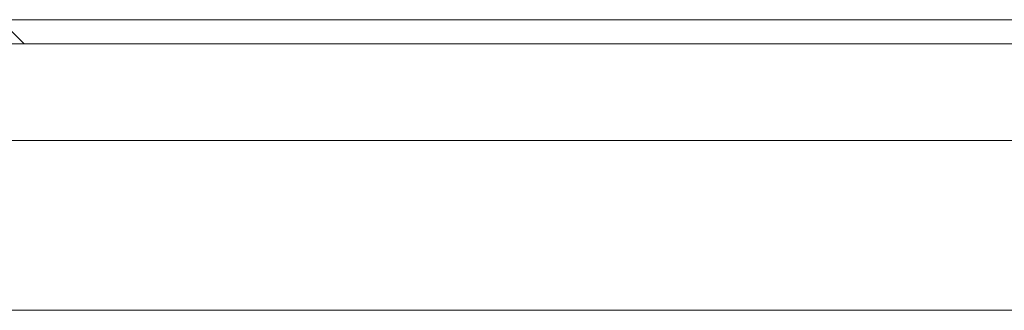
# Model space of a CAD drawing. Header units: inches. Extents: x 14 to 423, y 12 to 263.
# Tile 81 of 124: x 313.28 to 317.11, y 76.35 to 77.48. Entities that reach past the tile are written whole.
import ezdxf

# ---------------------------------------------------------------- set-up
doc = ezdxf.new("R2010")
doc.units = ezdxf.units.IN
doc.header["$LTSCALE"] = 26
doc.header["$MEASUREMENT"] = 0
doc.layers.add('Hatch (ANSI)', color=7, linetype='Continuous', lineweight=5)
doc.layers.add('Visible (ANSI)', color=7, linetype='Continuous', lineweight=5)

msp = doc.modelspace()

# ---------------------------------------------------------------- hatches: boundary and pattern name
at = {"layer": 'Hatch (ANSI)'}
h = msp.add_hatch(dxfattribs=at)
h.set_pattern_fill('ANSI31', color=256, scale=26, angle=90, style=0)
edge = h.paths.add_edge_path()
edge.add_line((337.6453, 76.726), (337.6581, 76.726))
edge.add_line((337.6581, 76.726), (337.739, 76.726))
edge.add_line((337.739, 76.726), (337.739, 77.351))
edge.add_ellipse((337.6141, 77.351), major_axis=(0.125, 0), ratio=1, start_angle=0, end_angle=90)
edge.add_line((337.6141, 77.476), (308.489, 77.476))
edge.add_ellipse((308.489, 77.351), major_axis=(0, 0.1249), ratio=1, start_angle=0, end_angle=90)
edge.add_line((308.3641, 77.351), (308.3641, 76.851))
edge.add_line((308.3641, 76.851), (308.4578, 76.851))
edge.add_line((308.4578, 76.851), (308.4578, 77.351))
edge.add_ellipse((308.489, 77.351), major_axis=(-0.0312, 0), ratio=1, start_angle=270, end_angle=360, ccw=False)
edge.add_line((308.489, 77.3823), (336.7416, 77.3823))
edge.add_line((336.7416, 77.3823), (337.4916, 77.3823))
edge.add_line((337.4916, 77.3823), (337.6141, 77.3823))
edge.add_ellipse((337.6141, 77.351), major_axis=(0, 0.0312), ratio=1, start_angle=270, end_angle=360, ccw=False)
edge.add_line((337.6453, 77.351), (337.6453, 77.2197))
edge.add_line((337.6453, 77.2197), (337.6453, 76.7505))
edge.add_line((337.6453, 76.7505), (337.6453, 76.726))

# ---------------------------------------------------------------- linework, layer by layer
at = {"layer": 'Visible (ANSI)'}
for p, q in [((337.6141, 77.476), (308.489, 77.476)), ((308.489, 77.3823), (337.6141, 77.3823)), ((336.6166, 77.0072), (312.311, 77.0072)), ((336.9792, 76.3469), (311.4891, 76.3469))]:
    msp.add_line(p, q, dxfattribs=at)

doc.saveas('drawing.dxf')
